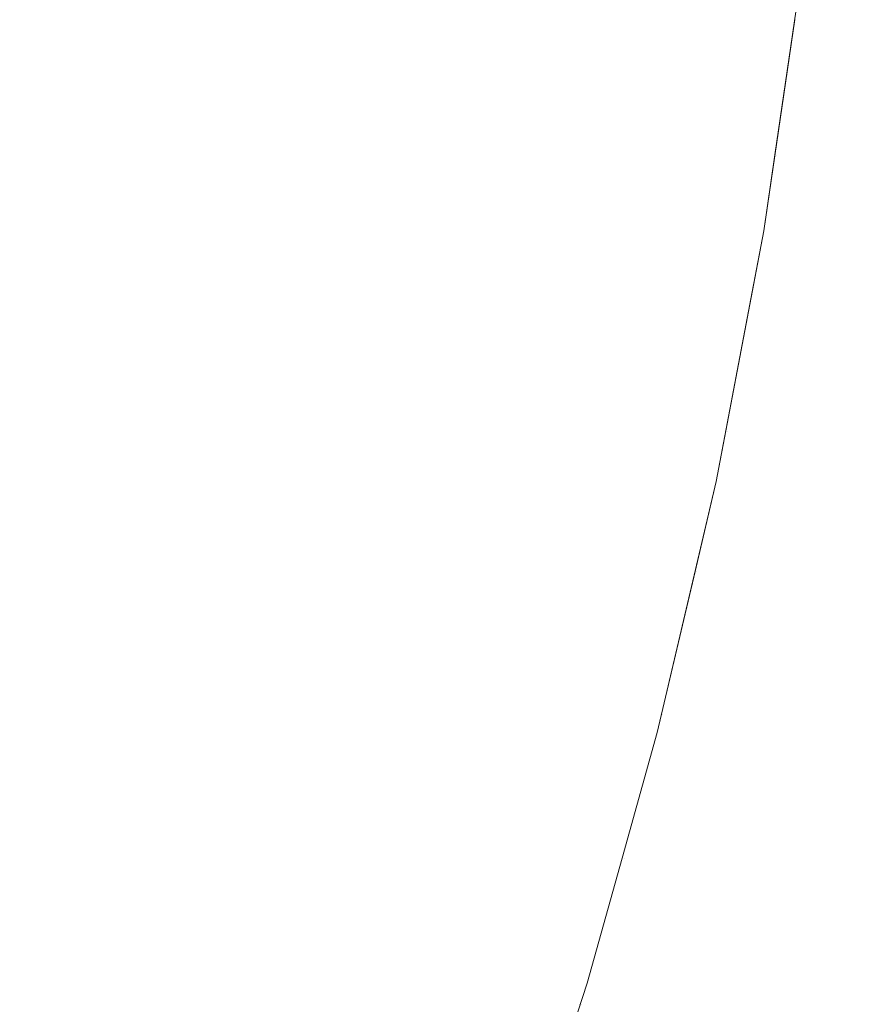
# Model space of a CAD drawing. Header units: centimetres. Extents: x -35.1 to 36.2, y 4.2 to 6.
# Tile 250 of 256: x 12.2474 to 12.2687, y 4.6556 to 4.6806. Entities that reach past the tile are written whole.
import ezdxf

# ---------------------------------------------------------------- set-up
doc = ezdxf.new("R2010")
doc.units = ezdxf.units.CM
doc.header["$LTSCALE"] = 2.54
doc.layers.add('Lucido design-1', color=7, linetype='Continuous')

# ---------------------------------------------------------------- blocks, each defined once
blk = doc.blocks.new('Gruppo-4-1')
at = {"color": 7, "linetype": 'Continuous', "lineweight": 9}
blk.add_3dface([(-34.952766, 5.900212, -2276.22217), (-34.952766, 4.300212, -2276.22217), (36.079692, 4.300212, -2276.22217), (36.079692, 5.900212, -2276.22217)], dxfattribs=at)
for points, invisible_edges in [([(36.079692, 5.900212, -2277.02217), (36.079692, 4.300212, -2277.02217), (12.189936, 4.435582, -2277.02217), (12.20771, 4.443118, -2277.02217)], 10), ([(36.079692, 5.900212, -2277.02217), (12.20771, 4.443118, -2277.02217), (12.224572, 4.451133, -2277.02217)], 9), ([(36.079692, 5.900212, -2277.02217), (12.224572, 4.451133, -2277.02217), (12.22936, 4.453664, -2277.02217)], 9), ([(12.22936, 4.453664, -2277.02217), (12.240507, 4.459557, -2277.02217), (36.079692, 5.900212, -2277.02217)], 10), ([(36.079692, 5.900212, -2277.02217), (12.240507, 4.459557, -2277.02217), (12.255509, 4.468325, -2277.02217)], 9), ([(36.079692, 5.900212, -2277.02217), (12.255509, 4.468325, -2277.02217), (12.269585, 4.477377, -2277.02217)], 9), ([(12.267568, 4.683978, -2276.923745), (12.26716, 4.680586, -2276.923745), (12.267273, 4.681595, -2276.92217)], 11), ([(12.267568, 4.683978, -2276.923745), (12.267619, 4.683975, -2276.925344), (12.26721, 4.680582, -2276.925344), (12.26716, 4.680586, -2276.923745)], 15), ([(12.267297, 4.680576, -2276.926967), (12.26721, 4.680582, -2276.925344), (12.267619, 4.683975, -2276.925344), (12.267705, 4.683969, -2276.926967)], 15), ([(12.267705, 4.683969, -2276.926967), (12.267829, 4.683962, -2276.928615), (12.26742, 4.680567, -2276.928615), (12.267297, 4.680576, -2276.926967)], 15), ([(12.267583, 4.680555, -2276.930287), (12.26742, 4.680567, -2276.928615), (12.267829, 4.683962, -2276.928615), (12.267992, 4.683952, -2276.930287)], 15), ([(12.267992, 4.683952, -2276.930287), (12.268195, 4.683939, -2276.931982), (12.267786, 4.68054, -2276.931982), (12.267583, 4.680555, -2276.930287)], 15), ([(12.268031, 4.680522, -2276.933702), (12.267786, 4.68054, -2276.931982), (12.268195, 4.683939, -2276.931982), (12.268441, 4.683925, -2276.933702)], 15), ([(12.268441, 4.683925, -2276.933702), (12.268732, 4.683907, -2276.935444), (12.268321, 4.680501, -2276.935444), (12.268031, 4.680522, -2276.933702)], 15), ([(12.268658, 4.680476, -2276.93721), (12.268321, 4.680501, -2276.935444), (12.268732, 4.683907, -2276.935444), (12.269068, 4.683886, -2276.93721)], 15), ([(12.269068, 4.683886, -2276.93721), (12.269453, 4.683863, -2276.938998), (12.269042, 4.680447, -2276.938998), (12.268658, 4.680476, -2276.93721)], 15), ([(12.246813, 4.67887, -2276.669608), (12.24727, 4.682052, -2276.669608), (12.249017, 4.681923, -2276.671794), (12.248557, 4.678719, -2276.671794)], 15), ([(12.248557, 4.678719, -2276.671794), (12.249017, 4.681923, -2276.671794), (12.250685, 4.6818, -2276.674006), (12.250222, 4.678574, -2276.674006)], 15), ([(12.250222, 4.678574, -2276.674006), (12.250685, 4.6818, -2276.674006), (12.252271, 4.681684, -2276.676241), (12.251805, 4.678437, -2276.676241)], 15), ([(12.251805, 4.678437, -2276.676241), (12.252271, 4.681684, -2276.676241), (12.253776, 4.681573, -2276.678496), (12.253307, 4.678307, -2276.678496)], 15), ([(12.253307, 4.678307, -2276.678496), (12.253776, 4.681573, -2276.678496), (12.255198, 4.681468, -2276.680769), (12.254727, 4.678183, -2276.680769)], 15), ([(12.267273, 4.681595, -2276.92217), (12.266621, 4.677153, -2276.92217), (12.266338, 4.675222, -2276.72217), (12.267125, 4.68059, -2276.72217)], 10), ([(12.266666, 4.677147, -2276.923745), (12.266621, 4.677153, -2276.92217), (12.267273, 4.681595, -2276.92217), (12.26716, 4.680586, -2276.923745)], 13), ([(12.254727, 4.678183, -2276.680769), (12.255198, 4.681468, -2276.680769), (12.256539, 4.681369, -2276.683058), (12.256065, 4.678067, -2276.683058)], 15), ([(12.256065, 4.678067, -2276.683058), (12.256539, 4.681369, -2276.683058), (12.257796, 4.681276, -2276.68536), (12.25732, 4.677958, -2276.68536)], 15), ([(12.25732, 4.677958, -2276.68536), (12.257796, 4.681276, -2276.68536), (12.258972, 4.68119, -2276.687674), (12.258493, 4.677857, -2276.687674)], 15), ([(12.258493, 4.677857, -2276.687674), (12.258972, 4.68119, -2276.687674), (12.260064, 4.681109, -2276.689995), (12.259584, 4.677762, -2276.689995)], 15), ([(12.259584, 4.677762, -2276.689995), (12.260064, 4.681109, -2276.689995), (12.261075, 4.681035, -2276.692323), (12.260593, 4.677674, -2276.692323)], 15), ([(12.260593, 4.677674, -2276.692323), (12.261075, 4.681035, -2276.692323), (12.262005, 4.680966, -2276.694654), (12.26152, 4.677594, -2276.694654)], 15), ([(12.262367, 4.67752, -2276.696987), (12.26152, 4.677594, -2276.694654), (12.262005, 4.680966, -2276.694654), (12.262853, 4.680904, -2276.696987)], 15), ([(12.262853, 4.680904, -2276.696987), (12.263621, 4.680847, -2276.699319), (12.263134, 4.677454, -2276.699319), (12.262367, 4.67752, -2276.696987)], 15), ([(12.263822, 4.677394, -2276.701649), (12.263134, 4.677454, -2276.699319), (12.263621, 4.680847, -2276.699319), (12.26431, 4.680796, -2276.701649)], 15), ([(12.26431, 4.680796, -2276.701649), (12.264921, 4.680751, -2276.703974), (12.264431, 4.677341, -2276.703974), (12.263822, 4.677394, -2276.701649)], 15), ([(12.264964, 4.677295, -2276.706291), (12.264431, 4.677341, -2276.703974), (12.264921, 4.680751, -2276.703974), (12.265454, 4.680712, -2276.706291)], 15), ([(12.265454, 4.680712, -2276.706291), (12.265912, 4.680678, -2276.7086), (12.265421, 4.677255, -2276.7086), (12.264964, 4.677295, -2276.706291)], 15), ([(12.265803, 4.677222, -2276.710899), (12.265421, 4.677255, -2276.7086), (12.265912, 4.680678, -2276.7086), (12.266295, 4.68065, -2276.710899)], 15), ([(12.266295, 4.68065, -2276.710899), (12.266605, 4.680627, -2276.713185), (12.266112, 4.677195, -2276.713185), (12.265803, 4.677222, -2276.710899)], 15), ([(12.26635, 4.677175, -2276.715456), (12.266112, 4.677195, -2276.713185), (12.266605, 4.680627, -2276.713185), (12.266843, 4.680609, -2276.715456)], 15), ([(12.267111, 4.68059, -2276.71995), (12.267125, 4.68059, -2276.72217), (12.266338, 4.675222, -2276.72217), (12.266617, 4.677152, -2276.71995)], 13), ([(12.266843, 4.680609, -2276.715456), (12.267011, 4.680597, -2276.717712), (12.266518, 4.67716, -2276.717712), (12.26635, 4.677175, -2276.715456)], 15), ([(12.266617, 4.677152, -2276.71995), (12.266518, 4.67716, -2276.717712), (12.267011, 4.680597, -2276.717712), (12.267111, 4.68059, -2276.71995)], 15), ([(12.26716, 4.680586, -2276.923745), (12.26721, 4.680582, -2276.925344), (12.266717, 4.677143, -2276.925344), (12.266666, 4.677147, -2276.923745)], 15), ([(12.266803, 4.677135, -2276.926967), (12.266717, 4.677143, -2276.925344), (12.26721, 4.680582, -2276.925344), (12.267297, 4.680576, -2276.926967)], 15), ([(12.267297, 4.680576, -2276.926967), (12.26742, 4.680567, -2276.928615), (12.266926, 4.677125, -2276.928615), (12.266803, 4.677135, -2276.926967)], 15), ([(12.267088, 4.677111, -2276.930287), (12.266926, 4.677125, -2276.928615), (12.26742, 4.680567, -2276.928615), (12.267583, 4.680555, -2276.930287)], 15), ([(12.267583, 4.680555, -2276.930287), (12.267786, 4.68054, -2276.931982), (12.267291, 4.677093, -2276.931982), (12.267088, 4.677111, -2276.930287)], 15), ([(12.267536, 4.677072, -2276.933702), (12.267291, 4.677093, -2276.931982), (12.267786, 4.68054, -2276.931982), (12.268031, 4.680522, -2276.933702)], 15), ([(12.268031, 4.680522, -2276.933702), (12.268321, 4.680501, -2276.935444), (12.267826, 4.677047, -2276.935444), (12.267536, 4.677072, -2276.933702)], 15), ([(12.268161, 4.677018, -2276.93721), (12.267826, 4.677047, -2276.935444), (12.268321, 4.680501, -2276.935444), (12.268658, 4.680476, -2276.93721)], 15), ([(12.268658, 4.680476, -2276.93721), (12.269042, 4.680447, -2276.938998), (12.268545, 4.676984, -2276.938998), (12.268161, 4.677018, -2276.93721)], 15), ([(12.268978, 4.676947, -2276.940809), (12.268545, 4.676984, -2276.938998), (12.269042, 4.680447, -2276.938998), (12.269476, 4.680415, -2276.940809)], 15), ([(12.248557, 4.678719, -2276.671794), (12.248014, 4.675471, -2276.671794), (12.246274, 4.675645, -2276.669608), (12.246813, 4.67887, -2276.669608)], 15), ([(12.250222, 4.678574, -2276.674006), (12.249675, 4.675304, -2276.674006), (12.248014, 4.675471, -2276.671794), (12.248557, 4.678719, -2276.671794)], 15), ([(12.251805, 4.678437, -2276.676241), (12.251255, 4.675146, -2276.676241), (12.249675, 4.675304, -2276.674006), (12.250222, 4.678574, -2276.674006)], 15), ([(12.253307, 4.678307, -2276.678496), (12.252753, 4.674996, -2276.678496), (12.251255, 4.675146, -2276.676241), (12.251805, 4.678437, -2276.676241)], 15), ([(12.254727, 4.678183, -2276.680769), (12.25417, 4.674854, -2276.680769), (12.252753, 4.674996, -2276.678496), (12.253307, 4.678307, -2276.678496)], 15), ([(12.256065, 4.678067, -2276.683058), (12.255505, 4.674721, -2276.683058), (12.25417, 4.674854, -2276.680769), (12.254727, 4.678183, -2276.680769)], 15), ([(12.25732, 4.677958, -2276.68536), (12.256758, 4.674595, -2276.68536), (12.255505, 4.674721, -2276.683058), (12.256065, 4.678067, -2276.683058)], 15), ([(12.258493, 4.677857, -2276.687674), (12.257928, 4.674478, -2276.687674), (12.256758, 4.674595, -2276.68536), (12.25732, 4.677958, -2276.68536)], 15), ([(12.259584, 4.677762, -2276.689995), (12.259017, 4.674369, -2276.689995), (12.257928, 4.674478, -2276.687674), (12.258493, 4.677857, -2276.687674)], 15), ([(12.260593, 4.677674, -2276.692323), (12.260023, 4.674268, -2276.692323), (12.259017, 4.674369, -2276.689995), (12.259584, 4.677762, -2276.689995)], 15), ([(12.26152, 4.677594, -2276.694654), (12.260949, 4.674176, -2276.694654), (12.260023, 4.674268, -2276.692323), (12.260593, 4.677674, -2276.692323)], 15), ([(12.261794, 4.674091, -2276.696987), (12.260949, 4.674176, -2276.694654), (12.26152, 4.677594, -2276.694654), (12.262367, 4.67752, -2276.696987)], 15), ([(12.262367, 4.67752, -2276.696987), (12.263134, 4.677454, -2276.699319), (12.262559, 4.674015, -2276.699319), (12.261794, 4.674091, -2276.696987)], 15), ([(12.263245, 4.673946, -2276.701649), (12.262559, 4.674015, -2276.699319), (12.263134, 4.677454, -2276.699319), (12.263822, 4.677394, -2276.701649)], 15), ([(12.263822, 4.677394, -2276.701649), (12.264431, 4.677341, -2276.703974), (12.263853, 4.673885, -2276.703974), (12.263245, 4.673946, -2276.701649)], 15), ([(12.264385, 4.673832, -2276.706291), (12.263853, 4.673885, -2276.703974), (12.264431, 4.677341, -2276.703974), (12.264964, 4.677295, -2276.706291)], 15), ([(12.264964, 4.677295, -2276.706291), (12.265421, 4.677255, -2276.7086), (12.26484, 4.673786, -2276.7086), (12.264385, 4.673832, -2276.706291)], 15), ([(12.265222, 4.673748, -2276.710899), (12.26484, 4.673786, -2276.7086), (12.265421, 4.677255, -2276.7086), (12.265803, 4.677222, -2276.710899)], 15), ([(12.265803, 4.677222, -2276.710899), (12.266112, 4.677195, -2276.713185), (12.265531, 4.673717, -2276.713185), (12.265222, 4.673748, -2276.710899)], 15), ([(12.265768, 4.673693, -2276.715456), (12.265531, 4.673717, -2276.713185), (12.266112, 4.677195, -2276.713185), (12.26635, 4.677175, -2276.715456)], 15), ([(12.26635, 4.677175, -2276.715456), (12.266518, 4.67716, -2276.717712), (12.265935, 4.673677, -2276.717712), (12.265768, 4.673693, -2276.715456)], 15), ([(12.266034, 4.673667, -2276.71995), (12.265935, 4.673677, -2276.717712), (12.266518, 4.67716, -2276.717712), (12.266617, 4.677152, -2276.71995)], 15), ([(12.266034, 4.673667, -2276.71995), (12.266617, 4.677152, -2276.71995), (12.266338, 4.675222, -2276.72217)], 11), ([(12.266666, 4.677147, -2276.923745), (12.266083, 4.673662, -2276.923745), (12.266338, 4.675222, -2276.92217)], 11), ([(12.266666, 4.677147, -2276.923745), (12.266717, 4.677143, -2276.925344), (12.266134, 4.673657, -2276.925344), (12.266083, 4.673662, -2276.923745)], 15), ([(12.266219, 4.673648, -2276.926967), (12.266134, 4.673657, -2276.925344), (12.266717, 4.677143, -2276.925344), (12.266803, 4.677135, -2276.926967)], 15), ([(12.266803, 4.677135, -2276.926967), (12.266926, 4.677125, -2276.928615), (12.266342, 4.673636, -2276.928615), (12.266219, 4.673648, -2276.926967)], 15), ([(12.266338, 4.675222, -2276.92217), (12.266621, 4.677153, -2276.92217), (12.266666, 4.677147, -2276.923745)], 10), ([(12.266621, 4.677153, -2276.92217), (12.266338, 4.675222, -2276.92217), (12.266338, 4.675222, -2276.72217)], 10), ([(12.266504, 4.67362, -2276.930287), (12.266342, 4.673636, -2276.928615), (12.266926, 4.677125, -2276.928615), (12.267088, 4.677111, -2276.930287)], 15), ([(12.267088, 4.677111, -2276.930287), (12.267291, 4.677093, -2276.931982), (12.266707, 4.673599, -2276.931982), (12.266504, 4.67362, -2276.930287)], 15), ([(12.266951, 4.673575, -2276.933702), (12.266707, 4.673599, -2276.931982), (12.267291, 4.677093, -2276.931982), (12.267536, 4.677072, -2276.933702)], 15), ([(12.267536, 4.677072, -2276.933702), (12.267826, 4.677047, -2276.935444), (12.26724, 4.673546, -2276.935444), (12.266951, 4.673575, -2276.933702)], 15), ([(12.267575, 4.673512, -2276.93721), (12.26724, 4.673546, -2276.935444), (12.267826, 4.677047, -2276.935444), (12.268161, 4.677018, -2276.93721)], 15), ([(12.268161, 4.677018, -2276.93721), (12.268545, 4.676984, -2276.938998), (12.267958, 4.673474, -2276.938998), (12.267575, 4.673512, -2276.93721)], 15), ([(12.26839, 4.673431, -2276.940809), (12.267958, 4.673474, -2276.938998), (12.268545, 4.676984, -2276.938998), (12.268978, 4.676947, -2276.940809)], 15), ([(12.268978, 4.676947, -2276.940809), (12.269464, 4.676904, -2276.942641), (12.268875, 4.673382, -2276.942641), (12.26839, 4.673431, -2276.940809)], 15), ([(12.245649, 4.672377, -2276.669608), (12.246274, 4.675645, -2276.669608), (12.248014, 4.675471, -2276.671794), (12.247385, 4.67218, -2276.671794)], 15), ([(12.247385, 4.67218, -2276.671794), (12.248014, 4.675471, -2276.671794), (12.249675, 4.675304, -2276.674006), (12.249041, 4.671991, -2276.674006)], 15), ([(12.249041, 4.671991, -2276.674006), (12.249675, 4.675304, -2276.674006), (12.251255, 4.675146, -2276.676241), (12.250617, 4.671812, -2276.676241)], 15), ([(12.250617, 4.671812, -2276.676241), (12.251255, 4.675146, -2276.676241), (12.252753, 4.674996, -2276.678496), (12.252112, 4.671642, -2276.678496)], 15), ([(12.266338, 4.675222, -2276.92217), (12.26537, 4.670136, -2276.92217), (12.265125, 4.668851, -2276.72217), (12.266042, 4.673668, -2276.72217)], 10), ([(12.265408, 4.67013, -2276.923745), (12.26537, 4.670136, -2276.92217), (12.266338, 4.675222, -2276.92217), (12.266083, 4.673662, -2276.923745)], 13), ([(12.266338, 4.675222, -2276.72217), (12.266042, 4.673668, -2276.72217), (12.266034, 4.673667, -2276.71995)], 10), ([(12.266042, 4.673668, -2276.72217), (12.266338, 4.675222, -2276.72217), (12.266338, 4.675222, -2276.92217)], 10), ([(12.252112, 4.671642, -2276.678496), (12.252753, 4.674996, -2276.678496), (12.25417, 4.674854, -2276.680769), (12.253525, 4.671481, -2276.680769)], 15), ([(12.253525, 4.671481, -2276.680769), (12.25417, 4.674854, -2276.680769), (12.255505, 4.674721, -2276.683058), (12.254856, 4.67133, -2276.683058)], 15), ([(12.254856, 4.67133, -2276.683058), (12.255505, 4.674721, -2276.683058), (12.256758, 4.674595, -2276.68536), (12.256106, 4.671188, -2276.68536)], 15), ([(12.256106, 4.671188, -2276.68536), (12.256758, 4.674595, -2276.68536), (12.257928, 4.674478, -2276.687674), (12.257273, 4.671055, -2276.687674)], 15), ([(12.257273, 4.671055, -2276.687674), (12.257928, 4.674478, -2276.687674), (12.259017, 4.674369, -2276.689995), (12.258359, 4.670932, -2276.689995)], 15), ([(12.259363, 4.670818, -2276.692323), (12.258359, 4.670932, -2276.689995), (12.259017, 4.674369, -2276.689995), (12.260023, 4.674268, -2276.692323)], 15), ([(12.260023, 4.674268, -2276.692323), (12.260949, 4.674176, -2276.694654), (12.260286, 4.670713, -2276.694654), (12.259363, 4.670818, -2276.692323)], 15), ([(12.261129, 4.670617, -2276.696987), (12.260286, 4.670713, -2276.694654), (12.260949, 4.674176, -2276.694654), (12.261794, 4.674091, -2276.696987)], 15), ([(12.261794, 4.674091, -2276.696987), (12.262559, 4.674015, -2276.699319), (12.261892, 4.67053, -2276.699319), (12.261129, 4.670617, -2276.696987)], 15), ([(12.262577, 4.670452, -2276.701649), (12.261892, 4.67053, -2276.699319), (12.262559, 4.674015, -2276.699319), (12.263245, 4.673946, -2276.701649)], 15), ([(12.263245, 4.673946, -2276.701649), (12.263853, 4.673885, -2276.703974), (12.263183, 4.670383, -2276.703974), (12.262577, 4.670452, -2276.701649)], 15), ([(12.263713, 4.670323, -2276.706291), (12.263183, 4.670383, -2276.703974), (12.263853, 4.673885, -2276.703974), (12.264385, 4.673832, -2276.706291)], 15), ([(12.264385, 4.673832, -2276.706291), (12.26484, 4.673786, -2276.7086), (12.264168, 4.670271, -2276.7086), (12.263713, 4.670323, -2276.706291)], 15), ([(12.264548, 4.670228, -2276.710899), (12.264168, 4.670271, -2276.7086), (12.26484, 4.673786, -2276.7086), (12.265222, 4.673748, -2276.710899)], 15), ([(12.265222, 4.673748, -2276.710899), (12.265531, 4.673717, -2276.713185), (12.264856, 4.670193, -2276.713185), (12.264548, 4.670228, -2276.710899)], 15), ([(12.265093, 4.670166, -2276.715456), (12.264856, 4.670193, -2276.713185), (12.265531, 4.673717, -2276.713185), (12.265768, 4.673693, -2276.715456)], 15), ([(12.265768, 4.673693, -2276.715456), (12.265935, 4.673677, -2276.717712), (12.26526, 4.670147, -2276.717712), (12.265093, 4.670166, -2276.715456)], 15), ([(12.266034, 4.673667, -2276.71995), (12.266042, 4.673668, -2276.72217), (12.265125, 4.668851, -2276.72217), (12.265359, 4.670136, -2276.71995)], 13), ([(12.265359, 4.670136, -2276.71995), (12.26526, 4.670147, -2276.717712), (12.265935, 4.673677, -2276.717712), (12.266034, 4.673667, -2276.71995)], 15), ([(12.266083, 4.673662, -2276.923745), (12.266134, 4.673657, -2276.925344), (12.265458, 4.670124, -2276.925344), (12.265408, 4.67013, -2276.923745)], 15), ([(12.265543, 4.670115, -2276.926967), (12.265458, 4.670124, -2276.925344), (12.266134, 4.673657, -2276.925344), (12.266219, 4.673648, -2276.926967)], 15), ([(12.266219, 4.673648, -2276.926967), (12.266342, 4.673636, -2276.928615), (12.265666, 4.670101, -2276.928615), (12.265543, 4.670115, -2276.926967)], 15), ([(12.265828, 4.670082, -2276.930287), (12.265666, 4.670101, -2276.928615), (12.266342, 4.673636, -2276.928615), (12.266504, 4.67362, -2276.930287)], 15), ([(12.266504, 4.67362, -2276.930287), (12.266707, 4.673599, -2276.931982), (12.266029, 4.670059, -2276.931982), (12.265828, 4.670082, -2276.930287)], 15), ([(12.266273, 4.670032, -2276.933702), (12.266029, 4.670059, -2276.931982), (12.266707, 4.673599, -2276.931982), (12.266951, 4.673575, -2276.933702)], 15), ([(12.266951, 4.673575, -2276.933702), (12.26724, 4.673546, -2276.935444), (12.266562, 4.669999, -2276.935444), (12.266273, 4.670032, -2276.933702)], 15), ([(12.266896, 4.669961, -2276.93721), (12.266562, 4.669999, -2276.935444), (12.26724, 4.673546, -2276.935444), (12.267575, 4.673512, -2276.93721)], 15), ([(12.267575, 4.673512, -2276.93721), (12.267958, 4.673474, -2276.938998), (12.267277, 4.669917, -2276.938998), (12.266896, 4.669961, -2276.93721)], 15), ([(12.267709, 4.669868, -2276.940809), (12.267277, 4.669917, -2276.938998), (12.267958, 4.673474, -2276.938998), (12.26839, 4.673431, -2276.940809)], 15), ([(12.26839, 4.673431, -2276.940809), (12.268875, 4.673382, -2276.942641), (12.268192, 4.669813, -2276.942641), (12.267709, 4.669868, -2276.940809)], 15), ([(12.268729, 4.669752, -2276.944493), (12.268192, 4.669813, -2276.942641), (12.268875, 4.673382, -2276.942641), (12.269413, 4.673328, -2276.944493)], 15), ([(12.269413, 4.673328, -2276.944493), (12.270007, 4.673269, -2276.946366), (12.269321, 4.669685, -2276.946366), (12.268729, 4.669752, -2276.944493)], 15), ([(12.249041, 4.671991, -2276.674006), (12.248316, 4.668636, -2276.674006), (12.246665, 4.668847, -2276.671794), (12.247385, 4.67218, -2276.671794)], 15), ([(12.250617, 4.671812, -2276.676241), (12.249888, 4.668435, -2276.676241), (12.248316, 4.668636, -2276.674006), (12.249041, 4.671991, -2276.674006)], 15), ([(12.252112, 4.671642, -2276.678496), (12.251378, 4.668245, -2276.678496), (12.249888, 4.668435, -2276.676241), (12.250617, 4.671812, -2276.676241)], 15), ([(12.253525, 4.671481, -2276.680769), (12.252787, 4.668065, -2276.680769), (12.251378, 4.668245, -2276.678496), (12.252112, 4.671642, -2276.678496)], 15), ([(12.254856, 4.67133, -2276.683058), (12.254115, 4.667896, -2276.683058), (12.252787, 4.668065, -2276.680769), (12.253525, 4.671481, -2276.680769)], 15), ([(12.256106, 4.671188, -2276.68536), (12.255361, 4.667737, -2276.68536), (12.254115, 4.667896, -2276.683058), (12.254856, 4.67133, -2276.683058)], 15), ([(12.257273, 4.671055, -2276.687674), (12.256525, 4.667588, -2276.687674), (12.255361, 4.667737, -2276.68536), (12.256106, 4.671188, -2276.68536)], 15), ([(12.258359, 4.670932, -2276.689995), (12.257607, 4.66745, -2276.689995), (12.256525, 4.667588, -2276.687674), (12.257273, 4.671055, -2276.687674)], 15), ([(12.258608, 4.667322, -2276.692323), (12.257607, 4.66745, -2276.689995), (12.258359, 4.670932, -2276.689995), (12.259363, 4.670818, -2276.692323)], 15), ([(12.259363, 4.670818, -2276.692323), (12.260286, 4.670713, -2276.694654), (12.259529, 4.667205, -2276.694654), (12.258608, 4.667322, -2276.692323)], 15), ([(12.260369, 4.667098, -2276.696987), (12.259529, 4.667205, -2276.694654), (12.260286, 4.670713, -2276.694654), (12.261129, 4.670617, -2276.696987)], 15), ([(12.261129, 4.670617, -2276.696987), (12.261892, 4.67053, -2276.699319), (12.26113, 4.667001, -2276.699319), (12.260369, 4.667098, -2276.696987)], 15), ([(12.261813, 4.666914, -2276.701649), (12.26113, 4.667001, -2276.699319), (12.261892, 4.67053, -2276.699319), (12.262577, 4.670452, -2276.701649)], 15), ([(12.262577, 4.670452, -2276.701649), (12.263183, 4.670383, -2276.703974), (12.262418, 4.666836, -2276.703974), (12.261813, 4.666914, -2276.701649)], 15), ([(12.262946, 4.666769, -2276.706291), (12.262418, 4.666836, -2276.703974), (12.263183, 4.670383, -2276.703974), (12.263713, 4.670323, -2276.706291)], 15), ([(12.263713, 4.670323, -2276.706291), (12.264168, 4.670271, -2276.7086), (12.263399, 4.666711, -2276.7086), (12.262946, 4.666769, -2276.706291)], 15), ([(12.263779, 4.666663, -2276.710899), (12.263399, 4.666711, -2276.7086), (12.264168, 4.670271, -2276.7086), (12.264548, 4.670228, -2276.710899)], 15), ([(12.264548, 4.670228, -2276.710899), (12.264856, 4.670193, -2276.713185), (12.264086, 4.666623, -2276.713185), (12.263779, 4.666663, -2276.710899)], 15), ([(12.264321, 4.666593, -2276.715456), (12.264086, 4.666623, -2276.713185), (12.264856, 4.670193, -2276.713185), (12.265093, 4.670166, -2276.715456)], 15), ([(12.265093, 4.670166, -2276.715456), (12.26526, 4.670147, -2276.717712), (12.264488, 4.666572, -2276.717712), (12.264321, 4.666593, -2276.715456)], 15), ([(12.264586, 4.66656, -2276.71995), (12.264488, 4.666572, -2276.717712), (12.26526, 4.670147, -2276.717712), (12.265359, 4.670136, -2276.71995)], 15), ([(12.264586, 4.66656, -2276.71995), (12.265359, 4.670136, -2276.71995), (12.265125, 4.668851, -2276.72217)], 11), ([(12.265408, 4.67013, -2276.923745), (12.264635, 4.666553, -2276.923745), (12.265125, 4.668851, -2276.92217)], 11), ([(12.265408, 4.67013, -2276.923745), (12.265458, 4.670124, -2276.925344), (12.264685, 4.666547, -2276.925344), (12.264635, 4.666553, -2276.923745)], 15), ([(12.264771, 4.666536, -2276.926967), (12.264685, 4.666547, -2276.925344), (12.265458, 4.670124, -2276.925344), (12.265543, 4.670115, -2276.926967)], 15), ([(12.265543, 4.670115, -2276.926967), (12.265666, 4.670101, -2276.928615), (12.264893, 4.66652, -2276.928615), (12.264771, 4.666536, -2276.926967)], 15), ([(12.265054, 4.6665, -2276.930287), (12.264893, 4.66652, -2276.928615), (12.265666, 4.670101, -2276.928615), (12.265828, 4.670082, -2276.930287)], 15), ([(12.265828, 4.670082, -2276.930287), (12.266029, 4.670059, -2276.931982), (12.265255, 4.666474, -2276.931982), (12.265054, 4.6665, -2276.930287)], 15), ([(12.265125, 4.668851, -2276.92217), (12.26537, 4.670136, -2276.92217), (12.265408, 4.67013, -2276.923745)], 10), ([(12.26537, 4.670136, -2276.92217), (12.265125, 4.668851, -2276.92217), (12.265125, 4.668851, -2276.72217)], 10), ([(12.265499, 4.666443, -2276.933702), (12.265255, 4.666474, -2276.931982), (12.266029, 4.670059, -2276.931982), (12.266273, 4.670032, -2276.933702)], 15), ([(12.266273, 4.670032, -2276.933702), (12.266562, 4.669999, -2276.935444), (12.265786, 4.666406, -2276.935444), (12.265499, 4.666443, -2276.933702)], 15), ([(12.266119, 4.666364, -2276.93721), (12.265786, 4.666406, -2276.935444), (12.266562, 4.669999, -2276.935444), (12.266896, 4.669961, -2276.93721)], 15), ([(12.266896, 4.669961, -2276.93721), (12.267277, 4.669917, -2276.938998), (12.2665, 4.666315, -2276.938998), (12.266119, 4.666364, -2276.93721)], 15), ([(12.26693, 4.666261, -2276.940809), (12.2665, 4.666315, -2276.938998), (12.267277, 4.669917, -2276.938998), (12.267709, 4.669868, -2276.940809)], 15), ([(12.267709, 4.669868, -2276.940809), (12.268192, 4.669813, -2276.942641), (12.267411, 4.666199, -2276.942641), (12.26693, 4.666261, -2276.940809)], 15), ([(12.267947, 4.666131, -2276.944493), (12.267411, 4.666199, -2276.942641), (12.268192, 4.669813, -2276.942641), (12.268729, 4.669752, -2276.944493)], 15), ([(12.268729, 4.669752, -2276.944493), (12.269321, 4.669685, -2276.946366), (12.268537, 4.666055, -2276.946366), (12.267947, 4.666131, -2276.944493)], 15), ([(12.269186, 4.665973, -2276.948259), (12.268537, 4.666055, -2276.946366), (12.269321, 4.669685, -2276.946366), (12.269971, 4.669611, -2276.948259)], 15), ([(12.245852, 4.665472, -2276.671794), (12.246665, 4.668847, -2276.671794), (12.248316, 4.668636, -2276.674006), (12.247498, 4.665239, -2276.674006)], 15), ([(12.265125, 4.668851, -2276.92217), (12.263737, 4.662937, -2276.92217), (12.263629, 4.662478, -2276.72217), (12.264588, 4.666563, -2276.72217)], 10), ([(12.263737, 4.662937, -2276.92217), (12.265125, 4.668851, -2276.92217), (12.264635, 4.666553, -2276.923745)], 10), ([(12.265125, 4.668851, -2276.72217), (12.264588, 4.666563, -2276.72217), (12.264586, 4.66656, -2276.71995)], 10), ([(12.264588, 4.666563, -2276.72217), (12.265125, 4.668851, -2276.72217), (12.265125, 4.668851, -2276.92217)], 10), ([(12.247498, 4.665239, -2276.674006), (12.248316, 4.668636, -2276.674006), (12.249888, 4.668435, -2276.676241), (12.249064, 4.665017, -2276.676241)], 15), ([(12.249064, 4.665017, -2276.676241), (12.249888, 4.668435, -2276.676241), (12.251378, 4.668245, -2276.678496), (12.250549, 4.664806, -2276.678496)], 15), ([(12.250549, 4.664806, -2276.678496), (12.251378, 4.668245, -2276.678496), (12.252787, 4.668065, -2276.680769), (12.251954, 4.664607, -2276.680769)], 15), ([(12.251954, 4.664607, -2276.680769), (12.252787, 4.668065, -2276.680769), (12.254115, 4.667896, -2276.683058), (12.253277, 4.664419, -2276.683058)], 15), ([(12.253277, 4.664419, -2276.683058), (12.254115, 4.667896, -2276.683058), (12.255361, 4.667737, -2276.68536), (12.254518, 4.664243, -2276.68536)], 15), ([(12.255679, 4.664079, -2276.687674), (12.254518, 4.664243, -2276.68536), (12.255361, 4.667737, -2276.68536), (12.256525, 4.667588, -2276.687674)], 15), ([(12.256525, 4.667588, -2276.687674), (12.257607, 4.66745, -2276.689995), (12.256758, 4.663926, -2276.689995), (12.255679, 4.664079, -2276.687674)], 15), ([(12.257756, 4.663784, -2276.692323), (12.256758, 4.663926, -2276.689995), (12.257607, 4.66745, -2276.689995), (12.258608, 4.667322, -2276.692323)], 15), ([(12.258608, 4.667322, -2276.692323), (12.259529, 4.667205, -2276.694654), (12.258673, 4.663654, -2276.694654), (12.257756, 4.663784, -2276.692323)], 15), ([(12.259511, 4.663535, -2276.696987), (12.258673, 4.663654, -2276.694654), (12.259529, 4.667205, -2276.694654), (12.260369, 4.667098, -2276.696987)], 15), ([(12.260369, 4.667098, -2276.696987), (12.26113, 4.667001, -2276.699319), (12.260269, 4.663428, -2276.699319), (12.259511, 4.663535, -2276.696987)], 15), ([(12.260949, 4.663331, -2276.701649), (12.260269, 4.663428, -2276.699319), (12.26113, 4.667001, -2276.699319), (12.261813, 4.666914, -2276.701649)], 15), ([(12.261813, 4.666914, -2276.701649), (12.262418, 4.666836, -2276.703974), (12.261552, 4.663246, -2276.703974), (12.260949, 4.663331, -2276.701649)], 15), ([(12.262079, 4.663171, -2276.706291), (12.261552, 4.663246, -2276.703974), (12.262418, 4.666836, -2276.703974), (12.262946, 4.666769, -2276.706291)], 15), ([(12.262946, 4.666769, -2276.706291), (12.263399, 4.666711, -2276.7086), (12.262531, 4.663107, -2276.7086), (12.262079, 4.663171, -2276.706291)], 15), ([(12.262909, 4.663053, -2276.710899), (12.262531, 4.663107, -2276.7086), (12.263399, 4.666711, -2276.7086), (12.263779, 4.666663, -2276.710899)], 15), ([(12.263779, 4.666663, -2276.710899), (12.264086, 4.666623, -2276.713185), (12.263215, 4.66301, -2276.713185), (12.262909, 4.663053, -2276.710899)], 15), ([(12.26345, 4.662977, -2276.715456), (12.263215, 4.66301, -2276.713185), (12.264086, 4.666623, -2276.713185), (12.264321, 4.666593, -2276.715456)], 15), ([(12.264321, 4.666593, -2276.715456), (12.264488, 4.666572, -2276.717712), (12.263616, 4.662953, -2276.717712), (12.26345, 4.662977, -2276.715456)], 15), ([(12.263714, 4.662939, -2276.71995), (12.263616, 4.662953, -2276.717712), (12.264488, 4.666572, -2276.717712), (12.264586, 4.66656, -2276.71995)], 15), ([(12.264588, 4.666563, -2276.72217), (12.263629, 4.662478, -2276.72217), (12.263714, 4.662939, -2276.71995)], 10), ([(12.263714, 4.662939, -2276.71995), (12.264586, 4.66656, -2276.71995), (12.264588, 4.666563, -2276.72217)], 11), ([(12.264635, 4.666553, -2276.923745), (12.263762, 4.662932, -2276.923745), (12.263737, 4.662937, -2276.92217)], 11), ([(12.264635, 4.666553, -2276.923745), (12.264685, 4.666547, -2276.925344), (12.263812, 4.662925, -2276.925344), (12.263762, 4.662932, -2276.923745)], 15), ([(12.263897, 4.662913, -2276.926967), (12.263812, 4.662925, -2276.925344), (12.264685, 4.666547, -2276.925344), (12.264771, 4.666536, -2276.926967)], 15), ([(12.264771, 4.666536, -2276.926967), (12.264893, 4.66652, -2276.928615), (12.264019, 4.662896, -2276.928615), (12.263897, 4.662913, -2276.926967)], 15), ([(12.26418, 4.662873, -2276.930287), (12.264019, 4.662896, -2276.928615), (12.264893, 4.66652, -2276.928615), (12.265054, 4.6665, -2276.930287)], 15), ([(12.265054, 4.6665, -2276.930287), (12.265255, 4.666474, -2276.931982), (12.26438, 4.662845, -2276.931982), (12.26418, 4.662873, -2276.930287)], 15), ([(12.264623, 4.66281, -2276.933702), (12.26438, 4.662845, -2276.931982), (12.265255, 4.666474, -2276.931982), (12.265499, 4.666443, -2276.933702)], 15), ([(12.265499, 4.666443, -2276.933702), (12.265786, 4.666406, -2276.935444), (12.264909, 4.66277, -2276.935444), (12.264623, 4.66281, -2276.933702)], 15), ([(12.265241, 4.662723, -2276.93721), (12.264909, 4.66277, -2276.935444), (12.265786, 4.666406, -2276.935444), (12.266119, 4.666364, -2276.93721)], 15), ([(12.266119, 4.666364, -2276.93721), (12.2665, 4.666315, -2276.938998), (12.26562, 4.662669, -2276.938998), (12.265241, 4.662723, -2276.93721)], 15), ([(12.266049, 4.662608, -2276.940809), (12.26562, 4.662669, -2276.938998), (12.2665, 4.666315, -2276.938998), (12.26693, 4.666261, -2276.940809)], 15), ([(12.26693, 4.666261, -2276.940809), (12.267411, 4.666199, -2276.942641), (12.266529, 4.66254, -2276.942641), (12.266049, 4.662608, -2276.940809)], 15), ([(12.267063, 4.662464, -2276.944493), (12.266529, 4.66254, -2276.942641), (12.267411, 4.666199, -2276.942641), (12.267947, 4.666131, -2276.944493)], 15), ([(12.267947, 4.666131, -2276.944493), (12.268537, 4.666055, -2276.946366), (12.267652, 4.662381, -2276.946366), (12.267063, 4.662464, -2276.944493)], 15), ([(12.268298, 4.662289, -2276.948259), (12.267652, 4.662381, -2276.946366), (12.268537, 4.666055, -2276.946366), (12.269186, 4.665973, -2276.948259)], 15), ([(12.269186, 4.665973, -2276.948259), (12.269894, 4.665882, -2276.95017), (12.269003, 4.662189, -2276.95017), (12.268298, 4.662289, -2276.948259)], 15), ([(12.247498, 4.665239, -2276.674006), (12.246581, 4.661802, -2276.674006), (12.244941, 4.662058, -2276.671794), (12.245852, 4.665472, -2276.671794)], 15), ([(12.249064, 4.665017, -2276.676241), (12.248141, 4.661558, -2276.676241), (12.246581, 4.661802, -2276.674006), (12.247498, 4.665239, -2276.674006)], 15), ([(12.250549, 4.664806, -2276.678496), (12.249621, 4.661326, -2276.678496), (12.248141, 4.661558, -2276.676241), (12.249064, 4.665017, -2276.676241)], 15), ([(12.251954, 4.664607, -2276.680769), (12.25102, 4.661108, -2276.680769), (12.249621, 4.661326, -2276.678496), (12.250549, 4.664806, -2276.678496)], 15), ([(12.253277, 4.664419, -2276.683058), (12.252338, 4.660901, -2276.683058), (12.25102, 4.661108, -2276.680769), (12.251954, 4.664607, -2276.680769)], 15), ([(12.254518, 4.664243, -2276.68536), (12.253575, 4.660708, -2276.68536), (12.252338, 4.660901, -2276.683058), (12.253277, 4.664419, -2276.683058)], 15), ([(12.254731, 4.660527, -2276.687674), (12.253575, 4.660708, -2276.68536), (12.254518, 4.664243, -2276.68536), (12.255679, 4.664079, -2276.687674)], 15), ([(12.255679, 4.664079, -2276.687674), (12.256758, 4.663926, -2276.689995), (12.255806, 4.660359, -2276.689995), (12.254731, 4.660527, -2276.687674)], 15), ([(12.2568, 4.660204, -2276.692323), (12.255806, 4.660359, -2276.689995), (12.256758, 4.663926, -2276.689995), (12.257756, 4.663784, -2276.692323)], 15), ([(12.257756, 4.663784, -2276.692323), (12.258673, 4.663654, -2276.694654), (12.257715, 4.660061, -2276.694654), (12.2568, 4.660204, -2276.692323)], 15), ([(12.258549, 4.659931, -2276.696987), (12.257715, 4.660061, -2276.694654), (12.258673, 4.663654, -2276.694654), (12.259511, 4.663535, -2276.696987)], 15), ([(12.259511, 4.663535, -2276.696987), (12.260269, 4.663428, -2276.699319), (12.259305, 4.659812, -2276.699319), (12.258549, 4.659931, -2276.696987)], 15), ([(12.259982, 4.659706, -2276.701649), (12.259305, 4.659812, -2276.699319), (12.260269, 4.663428, -2276.699319), (12.260949, 4.663331, -2276.701649)], 15), ([(12.260949, 4.663331, -2276.701649), (12.261552, 4.663246, -2276.703974), (12.260583, 4.659613, -2276.703974), (12.259982, 4.659706, -2276.701649)], 15), ([(12.261108, 4.659531, -2276.706291), (12.260583, 4.659613, -2276.703974), (12.261552, 4.663246, -2276.703974), (12.262079, 4.663171, -2276.706291)], 15), ([(12.262079, 4.663171, -2276.706291), (12.262531, 4.663107, -2276.7086), (12.261558, 4.65946, -2276.7086), (12.261108, 4.659531, -2276.706291)], 15), ([(12.261934, 4.659401, -2276.710899), (12.261558, 4.65946, -2276.7086), (12.262531, 4.663107, -2276.7086), (12.262909, 4.663053, -2276.710899)], 15), ([(12.262909, 4.663053, -2276.710899), (12.263215, 4.66301, -2276.713185), (12.262239, 4.659354, -2276.713185), (12.261934, 4.659401, -2276.710899)], 15), ([(12.262473, 4.659317, -2276.715456), (12.262239, 4.659354, -2276.713185), (12.263215, 4.66301, -2276.713185), (12.26345, 4.662977, -2276.715456)], 15), ([(12.26345, 4.662977, -2276.715456), (12.263616, 4.662953, -2276.717712), (12.262639, 4.659291, -2276.717712), (12.262473, 4.659317, -2276.715456)], 15), ([(12.262737, 4.659276, -2276.71995), (12.262639, 4.659291, -2276.717712), (12.263616, 4.662953, -2276.717712), (12.263714, 4.662939, -2276.71995)], 15), ([(12.262737, 4.659276, -2276.71995), (12.263714, 4.662939, -2276.71995), (12.263629, 4.662478, -2276.72217)], 11), ([(12.263629, 4.662478, -2276.92217), (12.263762, 4.662932, -2276.923745), (12.262785, 4.659268, -2276.923745)], 11), ([(12.263762, 4.662932, -2276.923745), (12.263812, 4.662925, -2276.925344), (12.262835, 4.659261, -2276.925344), (12.262785, 4.659268, -2276.923745)], 15), ([(12.26292, 4.659247, -2276.926967), (12.262835, 4.659261, -2276.925344), (12.263812, 4.662925, -2276.925344), (12.263897, 4.662913, -2276.926967)], 15), ([(12.263897, 4.662913, -2276.926967), (12.264019, 4.662896, -2276.928615), (12.263041, 4.659228, -2276.928615), (12.26292, 4.659247, -2276.926967)], 15), ([(12.263201, 4.659203, -2276.930287), (12.263041, 4.659228, -2276.928615), (12.264019, 4.662896, -2276.928615), (12.26418, 4.662873, -2276.930287)], 15), ([(12.26418, 4.662873, -2276.930287), (12.26438, 4.662845, -2276.931982), (12.263401, 4.659172, -2276.931982), (12.263201, 4.659203, -2276.930287)], 15), ([(12.263642, 4.659134, -2276.933702), (12.263401, 4.659172, -2276.931982), (12.26438, 4.662845, -2276.931982), (12.264623, 4.66281, -2276.933702)], 15), ([(12.263629, 4.662478, -2276.92217), (12.263737, 4.662937, -2276.92217), (12.263762, 4.662932, -2276.923745)], 10), ([(12.263737, 4.662937, -2276.92217), (12.263629, 4.662478, -2276.92217), (12.263629, 4.662478, -2276.72217)], 10), ([(12.264623, 4.66281, -2276.933702), (12.264909, 4.66277, -2276.935444), (12.263928, 4.65909, -2276.935444), (12.263642, 4.659134, -2276.933702)], 15), ([(12.264258, 4.659038, -2276.93721), (12.263928, 4.65909, -2276.935444), (12.264909, 4.66277, -2276.935444), (12.265241, 4.662723, -2276.93721)], 15), ([(12.265241, 4.662723, -2276.93721), (12.26562, 4.662669, -2276.938998), (12.264636, 4.658979, -2276.938998), (12.264258, 4.659038, -2276.93721)], 15), ([(12.265063, 4.658912, -2276.940809), (12.264636, 4.658979, -2276.938998), (12.26562, 4.662669, -2276.938998), (12.266049, 4.662608, -2276.940809)], 15), ([(12.266049, 4.662608, -2276.940809), (12.266529, 4.66254, -2276.942641), (12.265542, 4.658837, -2276.942641), (12.265063, 4.658912, -2276.940809)], 15), ([(12.266073, 4.658754, -2276.944493), (12.265542, 4.658837, -2276.942641), (12.266529, 4.66254, -2276.942641), (12.267063, 4.662464, -2276.944493)], 15), ([(12.262785, 4.659268, -2276.923745), (12.262735, 4.65928, -2276.92217), (12.263629, 4.662478, -2276.92217)], 9), ([(12.262735, 4.65928, -2276.72217), (12.263629, 4.662478, -2276.72217), (12.263629, 4.662478, -2276.92217), (12.262735, 4.65928, -2276.92217)], 10), ([(12.263629, 4.662478, -2276.72217), (12.262735, 4.65928, -2276.72217), (12.262737, 4.659276, -2276.71995)], 10), ([(12.267063, 4.662464, -2276.944493), (12.267652, 4.662381, -2276.946366), (12.26666, 4.658663, -2276.946366), (12.266073, 4.658754, -2276.944493)], 15), ([(12.267303, 4.658562, -2276.948259), (12.26666, 4.658663, -2276.946366), (12.267652, 4.662381, -2276.946366), (12.268298, 4.662289, -2276.948259)], 15), ([(12.268298, 4.662289, -2276.948259), (12.269003, 4.662189, -2276.95017), (12.268006, 4.658452, -2276.95017), (12.267303, 4.658562, -2276.948259)], 15), ([(12.268771, 4.658333, -2276.952099), (12.268006, 4.658452, -2276.95017), (12.269003, 4.662189, -2276.95017), (12.26977, 4.66208, -2276.952099)], 15), ([(12.245562, 4.658325, -2276.674006), (12.246581, 4.661802, -2276.674006), (12.248141, 4.661558, -2276.676241), (12.247116, 4.658059, -2276.676241)], 15), ([(12.247116, 4.658059, -2276.676241), (12.248141, 4.661558, -2276.676241), (12.249621, 4.661326, -2276.678496), (12.24859, 4.657807, -2276.678496)], 15), ([(12.24859, 4.657807, -2276.678496), (12.249621, 4.661326, -2276.678496), (12.25102, 4.661108, -2276.680769), (12.249983, 4.657568, -2276.680769)], 15), ([(12.251296, 4.657343, -2276.683058), (12.249983, 4.657568, -2276.680769), (12.25102, 4.661108, -2276.680769), (12.252338, 4.660901, -2276.683058)], 15), ([(12.252338, 4.660901, -2276.683058), (12.253575, 4.660708, -2276.68536), (12.252528, 4.657133, -2276.68536), (12.251296, 4.657343, -2276.683058)], 15), ([(12.253679, 4.656935, -2276.687674), (12.252528, 4.657133, -2276.68536), (12.253575, 4.660708, -2276.68536), (12.254731, 4.660527, -2276.687674)], 15), ([(12.254731, 4.660527, -2276.687674), (12.255806, 4.660359, -2276.689995), (12.254749, 4.656752, -2276.689995), (12.253679, 4.656935, -2276.687674)], 15), ([(12.255739, 4.656583, -2276.692323), (12.254749, 4.656752, -2276.689995), (12.255806, 4.660359, -2276.689995), (12.2568, 4.660204, -2276.692323)], 15), ([(12.2568, 4.660204, -2276.692323), (12.257715, 4.660061, -2276.694654), (12.25665, 4.656427, -2276.694654), (12.255739, 4.656583, -2276.692323)], 15), ([(12.257481, 4.656285, -2276.696987), (12.25665, 4.656427, -2276.694654), (12.257715, 4.660061, -2276.694654), (12.258549, 4.659931, -2276.696987)], 15), ([(12.258549, 4.659931, -2276.696987), (12.259305, 4.659812, -2276.699319), (12.258233, 4.656156, -2276.699319), (12.257481, 4.656285, -2276.696987)], 15), ([(12.258908, 4.65604, -2276.701649), (12.258233, 4.656156, -2276.699319), (12.259305, 4.659812, -2276.699319), (12.259982, 4.659706, -2276.701649)], 15), ([(12.259982, 4.659706, -2276.701649), (12.260583, 4.659613, -2276.703974), (12.259506, 4.655938, -2276.703974), (12.258908, 4.65604, -2276.701649)], 15), ([(12.260029, 4.655848, -2276.706291), (12.259506, 4.655938, -2276.703974), (12.260583, 4.659613, -2276.703974), (12.261108, 4.659531, -2276.706291)], 15), ([(12.261108, 4.659531, -2276.706291), (12.261558, 4.65946, -2276.7086), (12.260477, 4.655772, -2276.7086), (12.260029, 4.655848, -2276.706291)], 15), ([(12.260852, 4.655707, -2276.710899), (12.260477, 4.655772, -2276.7086), (12.261558, 4.65946, -2276.7086), (12.261934, 4.659401, -2276.710899)], 15), ([(12.261934, 4.659401, -2276.710899), (12.262239, 4.659354, -2276.713185), (12.261156, 4.655655, -2276.713185), (12.260852, 4.655707, -2276.710899)], 15), ([(12.261389, 4.655616, -2276.715456), (12.261156, 4.655655, -2276.713185), (12.262239, 4.659354, -2276.713185), (12.262473, 4.659317, -2276.715456)], 15), ([(12.262473, 4.659317, -2276.715456), (12.262639, 4.659291, -2276.717712), (12.261553, 4.655587, -2276.717712), (12.261389, 4.655616, -2276.715456)], 15), ([(12.261651, 4.655571, -2276.71995), (12.261553, 4.655587, -2276.717712), (12.262639, 4.659291, -2276.717712), (12.262737, 4.659276, -2276.71995)], 15), ([(12.261846, 4.6561, -2276.72217), (12.261651, 4.655571, -2276.71995), (12.262737, 4.659276, -2276.71995)], 11), ([(12.262785, 4.659268, -2276.923745), (12.261699, 4.655562, -2276.923745), (12.261846, 4.6561, -2276.92217)], 11), ([(12.262785, 4.659268, -2276.923745), (12.262835, 4.659261, -2276.925344), (12.261749, 4.655554, -2276.925344), (12.261699, 4.655562, -2276.923745)], 15), ([(12.261833, 4.655539, -2276.926967), (12.261749, 4.655554, -2276.925344), (12.262835, 4.659261, -2276.925344), (12.26292, 4.659247, -2276.926967)], 15), ([(12.26292, 4.659247, -2276.926967), (12.263041, 4.659228, -2276.928615), (12.261954, 4.655519, -2276.928615), (12.261833, 4.655539, -2276.926967)], 15), ([(12.261846, 4.6561, -2276.92217), (12.262735, 4.65928, -2276.92217), (12.262785, 4.659268, -2276.923745)], 10), ([(12.262735, 4.65928, -2276.92217), (12.261846, 4.6561, -2276.92217), (12.261846, 4.6561, -2276.72217), (12.262735, 4.65928, -2276.72217)], 10), ([(12.262737, 4.659276, -2276.71995), (12.262735, 4.65928, -2276.72217), (12.261846, 4.6561, -2276.72217)], 9), ([(12.262113, 4.655491, -2276.930287), (12.261954, 4.655519, -2276.928615), (12.263041, 4.659228, -2276.928615), (12.263201, 4.659203, -2276.930287)], 15), ([(12.263201, 4.659203, -2276.930287), (12.263401, 4.659172, -2276.931982), (12.262312, 4.655457, -2276.931982), (12.262113, 4.655491, -2276.930287)], 15), ([(12.262553, 4.655416, -2276.933702), (12.262312, 4.655457, -2276.931982), (12.263401, 4.659172, -2276.931982), (12.263642, 4.659134, -2276.933702)], 15), ([(12.263642, 4.659134, -2276.933702), (12.263928, 4.65909, -2276.935444), (12.262837, 4.655368, -2276.935444), (12.262553, 4.655416, -2276.933702)], 15), ([(12.263166, 4.655311, -2276.93721), (12.262837, 4.655368, -2276.935444), (12.263928, 4.65909, -2276.935444), (12.264258, 4.659038, -2276.93721)], 15), ([(12.264258, 4.659038, -2276.93721), (12.264636, 4.658979, -2276.938998), (12.263543, 4.655247, -2276.938998), (12.263166, 4.655311, -2276.93721)], 15), ([(12.263968, 4.655174, -2276.940809), (12.263543, 4.655247, -2276.938998), (12.264636, 4.658979, -2276.938998), (12.265063, 4.658912, -2276.940809)], 15), ([(12.265063, 4.658912, -2276.940809), (12.265542, 4.658837, -2276.942641), (12.264444, 4.655092, -2276.942641), (12.263968, 4.655174, -2276.940809)], 15), ([(12.264974, 4.655002, -2276.944493), (12.264444, 4.655092, -2276.942641), (12.265542, 4.658837, -2276.942641), (12.266073, 4.658754, -2276.944493)], 15), ([(12.266073, 4.658754, -2276.944493), (12.26666, 4.658663, -2276.946366), (12.265558, 4.654902, -2276.946366), (12.264974, 4.655002, -2276.944493)], 15), ([(12.266199, 4.654792, -2276.948259), (12.265558, 4.654902, -2276.946366), (12.26666, 4.658663, -2276.946366), (12.267303, 4.658562, -2276.948259)], 15), ([(12.267303, 4.658562, -2276.948259), (12.268006, 4.658452, -2276.95017), (12.266899, 4.654672, -2276.95017), (12.266199, 4.654792, -2276.948259)], 15), ([(12.26766, 4.654542, -2276.952099), (12.266899, 4.654672, -2276.95017), (12.268006, 4.658452, -2276.95017), (12.268771, 4.658333, -2276.952099)], 15), ([(12.268771, 4.658333, -2276.952099), (12.269598, 4.658203, -2276.954044), (12.268484, 4.654401, -2276.954044), (12.26766, 4.654542, -2276.952099)], 15), ([(12.24859, 4.657807, -2276.678496), (12.247451, 4.654249, -2276.678496), (12.245984, 4.654522, -2276.676241), (12.247116, 4.658059, -2276.676241)], 15), ([(12.269373, 4.654249, -2276.956004), (12.268484, 4.654401, -2276.954044), (12.269598, 4.658203, -2276.954044), (12.270491, 4.658064, -2276.956004)], 15), ([(12.249983, 4.657568, -2276.680769), (12.248838, 4.65399, -2276.680769), (12.247451, 4.654249, -2276.678496), (12.24859, 4.657807, -2276.678496)], 15), ([(12.250145, 4.653747, -2276.683058), (12.248838, 4.65399, -2276.680769), (12.249983, 4.657568, -2276.680769), (12.251296, 4.657343, -2276.683058)], 15), ([(12.251296, 4.657343, -2276.683058), (12.252528, 4.657133, -2276.68536), (12.251371, 4.653518, -2276.68536), (12.250145, 4.653747, -2276.683058)], 15), ([(12.252517, 4.653304, -2276.687674), (12.251371, 4.653518, -2276.68536), (12.252528, 4.657133, -2276.68536), (12.253679, 4.656935, -2276.687674)], 15), ([(12.253679, 4.656935, -2276.687674), (12.254749, 4.656752, -2276.689995), (12.253583, 4.653106, -2276.689995), (12.252517, 4.653304, -2276.687674)], 15), ([(12.254568, 4.652922, -2276.692323), (12.253583, 4.653106, -2276.689995), (12.254749, 4.656752, -2276.689995), (12.255739, 4.656583, -2276.692323)], 15), ([(12.255739, 4.656583, -2276.692323), (12.25665, 4.656427, -2276.694654), (12.255474, 4.652753, -2276.694654), (12.254568, 4.652922, -2276.692323)], 15), ([(12.256301, 4.652599, -2276.696987), (12.255474, 4.652753, -2276.694654), (12.25665, 4.656427, -2276.694654), (12.257481, 4.656285, -2276.696987)], 15), ([(12.257481, 4.656285, -2276.696987), (12.258233, 4.656156, -2276.699319), (12.25705, 4.652459, -2276.699319), (12.256301, 4.652599, -2276.696987)], 15), ([(12.257722, 4.652334, -2276.701649), (12.25705, 4.652459, -2276.699319), (12.258233, 4.656156, -2276.699319), (12.258908, 4.65604, -2276.701649)], 15), ([(12.258908, 4.65604, -2276.701649), (12.259506, 4.655938, -2276.703974), (12.258318, 4.652223, -2276.703974), (12.257722, 4.652334, -2276.701649)], 15), ([(12.260455, 4.651829, -2276.92217), (12.261846, 4.6561, -2276.92217), (12.261699, 4.655562, -2276.923745)], 10), ([(12.260455, 4.651829, -2276.72217), (12.261846, 4.6561, -2276.72217), (12.261846, 4.6561, -2276.92217), (12.260455, 4.651829, -2276.92217)], 10), ([(12.261651, 4.655571, -2276.71995), (12.261846, 4.6561, -2276.72217), (12.260455, 4.651829, -2276.72217)], 9), ([(12.258838, 4.652126, -2276.706291), (12.258318, 4.652223, -2276.703974), (12.259506, 4.655938, -2276.703974), (12.260029, 4.655848, -2276.706291)], 15), ([(12.260029, 4.655848, -2276.706291), (12.260477, 4.655772, -2276.7086), (12.259284, 4.652043, -2276.7086), (12.258838, 4.652126, -2276.706291)], 15), ([(12.259657, 4.651973, -2276.710899), (12.259284, 4.652043, -2276.7086), (12.260477, 4.655772, -2276.7086), (12.260852, 4.655707, -2276.710899)], 15), ([(12.260852, 4.655707, -2276.710899), (12.261156, 4.655655, -2276.713185), (12.259959, 4.651917, -2276.713185), (12.259657, 4.651973, -2276.710899)], 15), ([(12.260192, 4.651874, -2276.715456), (12.259959, 4.651917, -2276.713185), (12.261156, 4.655655, -2276.713185), (12.261389, 4.655616, -2276.715456)], 15), ([(12.261389, 4.655616, -2276.715456), (12.261553, 4.655587, -2276.717712), (12.260355, 4.651843, -2276.717712), (12.260192, 4.651874, -2276.715456)], 15), ([(12.260452, 4.651825, -2276.71995), (12.260355, 4.651843, -2276.717712), (12.261553, 4.655587, -2276.717712), (12.261651, 4.655571, -2276.71995)], 15), ([(12.260455, 4.651829, -2276.72217), (12.260452, 4.651825, -2276.71995), (12.261651, 4.655571, -2276.71995)], 11)]:
    blk.add_3dface(points, dxfattribs=dict(at, invisible_edges=invisible_edges))

msp = doc.modelspace()

# ---------------------------------------------------------------- block references
at = {"layer": 'Lucido design-1', "color": 7}
msp.add_blockref('Gruppo-4-1', (0, 0), dxfattribs=at)

doc.saveas('drawing.dxf')
